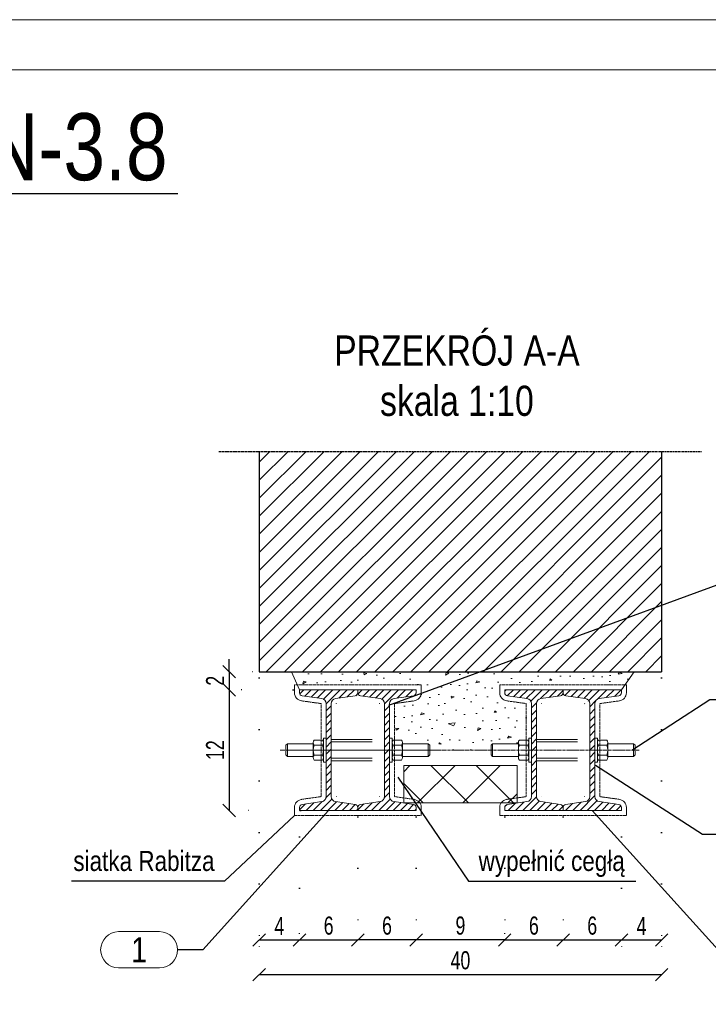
# Model space of a CAD drawing. Header units: millimetres. Extents: x 11149 to 111407, y -107619 to -23630.
# Tile 87 of 245: x 22807 to 22978, y -36605 to -36360. Entities that reach past the tile are written whole.
import ezdxf
from ezdxf.enums import TextEntityAlignment as Align

# ---------------------------------------------------------------- set-up
doc = ezdxf.new("R2010")
doc.units = ezdxf.units.MM
doc.header["$LTSCALE"] = 2
for name, pattern in [('CENTER2', [28.575, 19.05, -3.175, 3.175, -3.175]), ('DOT', [6.35, 0, -6.35]), ('HIDDEN', [9.525, 6.35, -3.175])]:
    doc.linetypes.add(name, pattern=pattern)
doc.layers.get('0').update_dxf_attribs({"plot": 0})
doc.layers.get('Defpoints').update_dxf_attribs({"color": 1})
for name, color, linetype, lineweight in [('e-cad_252', 252, 'HIDDEN', 9), ('e-cad_cienkie', 1, 'Continuous', 9), ('e-cad_kontur', 2, 'Continuous', 25), ('e-cad_opisy', 7, 'Continuous', 9), ('e-cad_osie', 22, 'CENTER2', 9), ('e-cad_stal_kontur', 222, 'Continuous', 20), ('e-cad_stal_ukryte', 222, 'HIDDEN', 9), ('e-cad_stal_wypelnienia', 224, 'Continuous', 9), ('e-cad_wymiary', 4, 'Continuous', 9)]:
    doc.layers.add(name, color=color, linetype=linetype, lineweight=lineweight)
doc.layers.add('e-cad_ukryte', color=30, linetype='HIDDEN')
doc.styles.add('e-cad_1', font='arial.ttf', dxfattribs={"width": 0.7})
doc.styles.add('e-cad_2', font='arial.ttf', dxfattribs={"width": 0.8})
doc.dimstyles.new('e-cad_1_10_[cm]', dxfattribs={"dimtxt": 1.8, "dimasz": 1.25, "dimexe": 1.25, "dimexo": 0.625, "dimgap": 0.5, "dimtad": 1, "dimdec": 0, "dimrnd": 1, "dimzin": 1, "dimtxsty": 'e-cad_1', "dimblk": 'OBLIQUE', "dimcen": 2.5, "dimclrd": 256, "dimclre": 252, "dimclrt": 7, "dimadec": 0, "dimazin": 0, "dimtfac": 1, "dimtix": 1, "dimtmove": 2, "dimatfit": 3, "dimldrblk": 'NONE', "dimfxl": 60, "dimfxlon": 1, "dimarcsym": 0})
doc.dimstyles.new('e-cad_1_25_10[cm]', dxfattribs={"dimscale": 2.5, "dimtxt": 1.8, "dimasz": 1.25, "dimexe": 1.25, "dimexo": 0.625, "dimgap": 0.5, "dimtad": 1, "dimdec": 0, "dimlfac": 0.4, "dimrnd": 1, "dimzin": 1, "dimtxsty": 'e-cad_1', "dimblk": 'OBLIQUE', "dimcen": 2.5, "dimclrd": 30, "dimclre": 252, "dimclrt": 7, "dimadec": 0, "dimazin": 0, "dimtfac": 1, "dimtix": 1, "dimtmove": 2, "dimatfit": 3, "dimfxl": 60, "dimfxlon": 1, "dimarcsym": 0})
doc.dimstyles.new('e-cad_1_25_[cm]', dxfattribs={"dimscale": 2.5, "dimtxt": 1.8, "dimasz": 1.25, "dimexe": 1.25, "dimexo": 0.625, "dimgap": 0.5, "dimtad": 1, "dimdec": 0, "dimrnd": 1, "dimzin": 1, "dimtxsty": 'e-cad_1', "dimblk": 'OBLIQUE', "dimcen": 2.5, "dimclrd": 256, "dimclre": 252, "dimclrt": 7, "dimadec": 0, "dimazin": 0, "dimtfac": 1, "dimtix": 1, "dimtmove": 2, "dimatfit": 3, "dimldrblk": 'NONE', "dimfxl": 60, "dimfxlon": 1, "dimarcsym": 0})
doc.dimstyles.new('e-cad_1_50_[cm]', dxfattribs={"dimscale": 5, "dimtxt": 1.8, "dimasz": 1.25, "dimexe": 1.25, "dimexo": 0.625, "dimgap": 0.5, "dimtad": 1, "dimdec": 0, "dimrnd": 1, "dimzin": 1, "dimtxsty": 'e-cad_1', "dimblk": 'OBLIQUE', "dimcen": 2.5, "dimclrd": 256, "dimclre": 252, "dimclrt": 7, "dimadec": 0, "dimazin": 0, "dimtfac": 1, "dimtix": 1, "dimtmove": 2, "dimatfit": 3, "dimldrblk": 'NONE', "dimfxl": 60, "dimfxlon": 1, "dimarcsym": 0})

# ---------------------------------------------------------------- blocks, each defined once
blk = doc.blocks.new('A3_poziom')
for points in [[(0, 0), (420, 0), (420, 297), (0, 297)], [(30, 5), (415, 5), (415, 292), (30, 292)]]:
    blk.add_lwpolyline(points, close=True)
blk = doc.blocks.new('_OBLIQUE')
at = {"color": 0, "linetype": 'ByBlock', "lineweight": -2}
blk.add_line((-0.5, -0.5), (0.5, 0.5), dxfattribs=at)
blk = doc.blocks.new('e-cad_StalOpisNiezliczalny_1')
at = {"layer": 'e-cad_cienkie', "ltscale": 0.4}
blk.add_lwpolyline([(5.866, 1.8), (1.784, 1.8, 0.991311), (1.784, -1.8), (5.866, -1.8, 0.991311)], format="xyb", close=True, dxfattribs=at)
at = {"layer": 'e-cad_opisy', "color": 9, "ltscale": 0.04, "style": 'e-cad_1', "width": 0.8}
blk.add_attdef('NR', text='', height=2.5, dxfattribs=at).set_placement((3.825, 0), align=Align.MIDDLE_CENTER)
blk = doc.blocks.new('*D3795')
at = {"layer": 'Defpoints', "color": 0}
for p in [(22866.81, -36522.18), (22859.35, -36526.68), (22876.81, -36526.68)]:
    blk.add_point(p, dxfattribs=at)
at = {"layer": 'e-cad_opisy', "color": 30, "lineweight": -2}
for p, q in [((22859.35, -36522.18), (22859.35, -36519.06)), ((22859.35, -36522.18), (22859.35, -36526.68)), ((22859.35, -36526.68), (22859.35, -36529.81))]:
    blk.add_line(p, q, dxfattribs=at)
at = {"layer": 'e-cad_opisy', "color": 252, "linetype": 'DOT', "lineweight": -2}
for p, q in [((22865.25, -36522.18), (22856.22, -36522.18)), ((22875.25, -36526.68), (22856.22, -36526.68))]:
    blk.add_line(p, q, dxfattribs=at)
at = {"layer": 'e-cad_opisy', "color": 30, "lineweight": -2, "xscale": 3.125, "yscale": 3.125, "zscale": 3.125}
for p, rotation in [((22859.35, -36522.18), 270), ((22859.35, -36526.68), 90)]:
    blk.add_blockref('_OBLIQUE', p, dxfattribs=dict(at, rotation=rotation))
at = {"layer": 'e-cad_opisy', "color": 7, "insert": (22855.84, -36524.43), "char_height": 4.5, "attachment_point": 5, "rotation": 90, "style": 'e-cad_1'}
blk.add_mtext('2', dxfattribs=at)
blk = doc.blocks.new('*D3796')
at = {"layer": 'Defpoints', "color": 0}
for p in [(22876.81, -36526.68), (22859.35, -36556.68), (22878.6, -36556.68)]:
    blk.add_point(p, dxfattribs=at)
at = {"layer": 'e-cad_opisy', "color": 252, "linetype": 'DOT', "lineweight": -2}
for p, q in [((22875.25, -36526.68), (22856.22, -36526.68)), ((22877.04, -36556.68), (22856.22, -36556.68))]:
    blk.add_line(p, q, dxfattribs=at)
at = {"layer": 'e-cad_opisy', "color": 30, "lineweight": -2}
blk.add_line((22859.35, -36526.68), (22859.35, -36556.68), dxfattribs=at)
at = {"layer": 'e-cad_opisy', "color": 30, "lineweight": -2, "xscale": 3.125, "yscale": 3.125, "zscale": 3.125}
for p, rotation in [((22859.35, -36526.68), 90), ((22859.35, -36556.68), 270)]:
    blk.add_blockref('_OBLIQUE', p, dxfattribs=dict(at, rotation=rotation))
at = {"layer": 'e-cad_opisy', "color": 7, "insert": (22855.84, -36541.68), "char_height": 4.5, "attachment_point": 5, "rotation": 90, "style": 'e-cad_1'}
blk.add_mtext('12', dxfattribs=at)
blk = doc.blocks.new('*D3797')
at = {"layer": 'Defpoints', "color": 0}
for p in [(22866.81, -36522.18), (22876.81, -36561.68), (22876.81, -36588.9)]:
    blk.add_point(p, dxfattribs=at)
at = {"layer": 'e-cad_opisy', "color": 252, "linetype": 'DOT', "lineweight": -2}
for p, q in [((22866.81, -36523.74), (22866.81, -36592.02)), ((22876.81, -36563.24), (22876.81, -36592.02))]:
    blk.add_line(p, q, dxfattribs=at)
at = {"layer": 'e-cad_opisy', "color": 30, "lineweight": -2}
blk.add_line((22866.81, -36588.9), (22876.81, -36588.9), dxfattribs=at)
at = {"layer": 'e-cad_opisy', "color": 30, "lineweight": -2, "xscale": 3.125, "yscale": 3.125, "zscale": 3.125, "rotation": 180}
blk.add_blockref('_OBLIQUE', (22866.81, -36588.9), dxfattribs=at)
at = {"layer": 'e-cad_opisy', "color": 30, "lineweight": -2, "xscale": 3.125, "yscale": 3.125, "zscale": 3.125}
blk.add_blockref('_OBLIQUE', (22876.81, -36588.9), dxfattribs=at)
at = {"layer": 'e-cad_opisy', "color": 7, "insert": (22871.81, -36585.4), "char_height": 4.5, "attachment_point": 5, "style": 'e-cad_1'}
blk.add_mtext('4', dxfattribs=at)
blk = doc.blocks.new('*D3798')
at = {"layer": 'Defpoints', "color": 0}
for p in [(22966.81, -36522.18), (22956.81, -36561.68), (22966.81, -36588.9)]:
    blk.add_point(p, dxfattribs=at)
at = {"layer": 'e-cad_opisy', "color": 252, "linetype": 'DOT', "lineweight": -2}
for p, q in [((22966.81, -36523.74), (22966.81, -36592.02)), ((22956.81, -36563.24), (22956.81, -36592.02))]:
    blk.add_line(p, q, dxfattribs=at)
at = {"layer": 'e-cad_opisy', "color": 30, "lineweight": -2}
blk.add_line((22956.81, -36588.9), (22966.81, -36588.9), dxfattribs=at)
at = {"layer": 'e-cad_opisy', "color": 30, "lineweight": -2, "xscale": 3.125, "yscale": 3.125, "zscale": 3.125, "rotation": 180}
blk.add_blockref('_OBLIQUE', (22956.81, -36588.9), dxfattribs=at)
at = {"layer": 'e-cad_opisy', "color": 30, "lineweight": -2, "xscale": 3.125, "yscale": 3.125, "zscale": 3.125}
blk.add_blockref('_OBLIQUE', (22966.81, -36588.9), dxfattribs=at)
at = {"layer": 'e-cad_opisy', "color": 7, "insert": (22961.81, -36585.4), "char_height": 4.5, "attachment_point": 5, "style": 'e-cad_1'}
blk.add_mtext('4', dxfattribs=at)
blk = doc.blocks.new('*D3799')
at = {"layer": 'Defpoints', "color": 0}
for p in [(22866.81, -36588.9), (22966.81, -36588.9), (22966.81, -36597.52)]:
    blk.add_point(p, dxfattribs=at)
at = {"layer": 'e-cad_opisy', "color": 252, "linetype": 'DOT', "lineweight": -2}
for p, q in [((22866.81, -36590.46), (22866.81, -36600.64)), ((22966.81, -36590.46), (22966.81, -36600.64))]:
    blk.add_line(p, q, dxfattribs=at)
at = {"layer": 'e-cad_opisy', "color": 30, "lineweight": -2}
blk.add_line((22866.81, -36597.52), (22966.81, -36597.52), dxfattribs=at)
at = {"layer": 'e-cad_opisy', "color": 30, "lineweight": -2, "xscale": 3.125, "yscale": 3.125, "zscale": 3.125, "rotation": 180}
blk.add_blockref('_OBLIQUE', (22866.81, -36597.52), dxfattribs=at)
at = {"layer": 'e-cad_opisy', "color": 30, "lineweight": -2, "xscale": 3.125, "yscale": 3.125, "zscale": 3.125}
blk.add_blockref('_OBLIQUE', (22966.81, -36597.52), dxfattribs=at)
at = {"layer": 'e-cad_opisy', "color": 7, "insert": (22916.81, -36593.97), "char_height": 4.5, "attachment_point": 5, "style": 'e-cad_1'}
blk.add_mtext('40', dxfattribs=at)
blk = doc.blocks.new('*D3800')
at = {"layer": 'Defpoints', "color": 0, "ltscale": 0.5}
for p in [(22891.31, -36556.68), (22876.81, -36588.9), (22891.31, -36588.9)]:
    blk.add_point(p, dxfattribs=at)
at = {"layer": 'e-cad_opisy', "color": 252, "linetype": 'DOT', "lineweight": -2}
for p, q in [((22891.31, -36558.24), (22891.31, -36592.02)), ((22876.81, -36587.33), (22876.81, -36585.77))]:
    blk.add_line(p, q, dxfattribs=at)
at = {"layer": 'e-cad_opisy', "color": 30, "lineweight": -2}
blk.add_line((22876.81, -36588.9), (22891.31, -36588.9), dxfattribs=at)
at = {"layer": 'e-cad_opisy', "color": 30, "lineweight": -2, "ltscale": 0.5, "xscale": 3.125, "yscale": 3.125, "zscale": 3.125, "rotation": 180}
blk.add_blockref('_OBLIQUE', (22876.81, -36588.9), dxfattribs=at)
at = {"layer": 'e-cad_opisy', "color": 30, "lineweight": -2, "ltscale": 0.5, "xscale": 3.125, "yscale": 3.125, "zscale": 3.125}
blk.add_blockref('_OBLIQUE', (22891.31, -36588.9), dxfattribs=at)
at = {"layer": 'e-cad_opisy', "color": 7, "ltscale": 0.5, "insert": (22884.06, -36585.35), "char_height": 4.5, "attachment_point": 5, "style": 'e-cad_1'}
blk.add_mtext('6', dxfattribs=at)
blk = doc.blocks.new('*D3801')
at = {"layer": 'Defpoints', "color": 0, "ltscale": 0.5}
for p in [(22927.81, -36556.68), (22942.31, -36556.68), (22942.31, -36588.9)]:
    blk.add_point(p, dxfattribs=at)
at = {"layer": 'e-cad_opisy', "color": 252, "linetype": 'DOT', "lineweight": -2}
for p, q in [((22927.81, -36558.24), (22927.81, -36592.02)), ((22942.31, -36558.24), (22942.31, -36592.02))]:
    blk.add_line(p, q, dxfattribs=at)
at = {"layer": 'e-cad_opisy', "color": 30, "lineweight": -2}
blk.add_line((22927.81, -36588.9), (22942.31, -36588.9), dxfattribs=at)
at = {"layer": 'e-cad_opisy', "color": 30, "lineweight": -2, "ltscale": 0.5, "xscale": 3.125, "yscale": 3.125, "zscale": 3.125, "rotation": 180}
blk.add_blockref('_OBLIQUE', (22927.81, -36588.9), dxfattribs=at)
at = {"layer": 'e-cad_opisy', "color": 30, "lineweight": -2, "ltscale": 0.5, "xscale": 3.125, "yscale": 3.125, "zscale": 3.125}
blk.add_blockref('_OBLIQUE', (22942.31, -36588.9), dxfattribs=at)
at = {"layer": 'e-cad_opisy', "color": 7, "ltscale": 0.5, "insert": (22935.06, -36585.35), "char_height": 4.5, "attachment_point": 5, "style": 'e-cad_1'}
blk.add_mtext('6', dxfattribs=at)
blk = doc.blocks.new('*D3802')
at = {"layer": 'Defpoints', "color": 0, "ltscale": 0.5}
for p in [(22942.31, -36556.68), (22956.81, -36588.9), (22956.81, -36588.9)]:
    blk.add_point(p, dxfattribs=at)
at = {"layer": 'e-cad_opisy', "color": 252, "linetype": 'DOT', "lineweight": -2}
for p, q in [((22942.31, -36558.24), (22942.31, -36592.02)), ((22956.81, -36590.46), (22956.81, -36592.02))]:
    blk.add_line(p, q, dxfattribs=at)
at = {"layer": 'e-cad_opisy', "color": 30, "lineweight": -2}
blk.add_line((22942.31, -36588.9), (22956.81, -36588.9), dxfattribs=at)
at = {"layer": 'e-cad_opisy', "color": 30, "lineweight": -2, "ltscale": 0.5, "xscale": 3.125, "yscale": 3.125, "zscale": 3.125, "rotation": 180}
blk.add_blockref('_OBLIQUE', (22942.31, -36588.9), dxfattribs=at)
at = {"layer": 'e-cad_opisy', "color": 30, "lineweight": -2, "ltscale": 0.5, "xscale": 3.125, "yscale": 3.125, "zscale": 3.125}
blk.add_blockref('_OBLIQUE', (22956.81, -36588.9), dxfattribs=at)
at = {"layer": 'e-cad_opisy', "color": 7, "ltscale": 0.5, "insert": (22949.56, -36585.35), "char_height": 4.5, "attachment_point": 5, "style": 'e-cad_1'}
blk.add_mtext('6', dxfattribs=at)
blk = doc.blocks.new('*D3803')
at = {"layer": 'Defpoints', "color": 0, "ltscale": 0.5}
for p in [(22905.81, -36556.68), (22905.81, -36588.9), (22927.81, -36588.9)]:
    blk.add_point(p, dxfattribs=at)
at = {"layer": 'e-cad_opisy', "color": 252, "linetype": 'DOT', "lineweight": -2}
for p, q in [((22905.81, -36558.24), (22905.81, -36592.02)), ((22927.81, -36587.33), (22927.81, -36585.77))]:
    blk.add_line(p, q, dxfattribs=at)
at = {"layer": 'e-cad_opisy', "color": 30, "lineweight": -2}
blk.add_line((22927.81, -36588.9), (22905.81, -36588.9), dxfattribs=at)
at = {"layer": 'e-cad_opisy', "color": 30, "lineweight": -2, "ltscale": 0.5, "xscale": 3.125, "yscale": 3.125, "zscale": 3.125, "rotation": 180}
blk.add_blockref('_OBLIQUE', (22905.81, -36588.9), dxfattribs=at)
at = {"layer": 'e-cad_opisy', "color": 30, "lineweight": -2, "ltscale": 0.5, "xscale": 3.125, "yscale": 3.125, "zscale": 3.125}
blk.add_blockref('_OBLIQUE', (22927.81, -36588.9), dxfattribs=at)
at = {"layer": 'e-cad_opisy', "color": 7, "ltscale": 0.5, "insert": (22916.81, -36585.35), "char_height": 4.5, "attachment_point": 5, "style": 'e-cad_1'}
blk.add_mtext('9', dxfattribs=at)
blk = doc.blocks.new('*D3804')
at = {"layer": 'Defpoints', "color": 0, "ltscale": 0.5}
for p in [(22891.31, -36556.68), (22905.81, -36556.68), (22891.31, -36588.9)]:
    blk.add_point(p, dxfattribs=at)
at = {"layer": 'e-cad_opisy', "color": 252, "linetype": 'DOT', "lineweight": -2}
for p, q in [((22891.31, -36558.24), (22891.31, -36592.02)), ((22905.81, -36558.24), (22905.81, -36592.02))]:
    blk.add_line(p, q, dxfattribs=at)
at = {"layer": 'e-cad_opisy', "color": 30, "lineweight": -2}
blk.add_line((22905.81, -36588.9), (22891.31, -36588.9), dxfattribs=at)
at = {"layer": 'e-cad_opisy', "color": 30, "lineweight": -2, "ltscale": 0.5, "xscale": 3.125, "yscale": 3.125, "zscale": 3.125, "rotation": 180}
blk.add_blockref('_OBLIQUE', (22891.31, -36588.9), dxfattribs=at)
at = {"layer": 'e-cad_opisy', "color": 30, "lineweight": -2, "ltscale": 0.5, "xscale": 3.125, "yscale": 3.125, "zscale": 3.125}
blk.add_blockref('_OBLIQUE', (22905.81, -36588.9), dxfattribs=at)
at = {"layer": 'e-cad_opisy', "color": 7, "ltscale": 0.5, "insert": (22898.56, -36585.35), "char_height": 4.5, "attachment_point": 5, "style": 'e-cad_1'}
blk.add_mtext('6', dxfattribs=at)
blk = doc.blocks.new('e-cad_ZelbetPozycja')
at = {"layer": 'e-cad_opisy', "ltscale": 0.04, "style": 'e-cad_1', "width": 0.8}
for tag, p, height in [('OPIS_1', (0, 1.333), 6.667), ('OPIS_2', (0, -5.333), 4), ('OPIS_4', (16, -5.333), 4), ('OPIS_3', (0, -9.333), 2.667)]:
    blk.add_attdef(tag, p, '', height=height, dxfattribs=at)
at = {"layer": 'e-cad_opisy', "ltscale": 0.04, "style": 'e-cad_1', "width": 0.8, "flags": 1}
for tag, p in [('POZYCJA', (0, -20)), ('ILOSC', (0, -26.667)), ('DODATEK', (0, -33.333))]:
    blk.add_attdef(tag, p, '', height=4, dxfattribs=at)
blk = doc.blocks.new('_None')

msp = doc.modelspace()

# ---------------------------------------------------------------- hatches: boundary and pattern name
at = {"layer": 'e-cad_252', "ltscale": 10}
h = msp.add_hatch(dxfattribs=at)
h.set_pattern_fill('ANSI31', color=256)
h.set_pattern_definition([(45, (20590.1185, -40884.0503), (-2.245064, 2.245064), [])])
h.paths.add_polyline_path([(22866.81, -36467.39), (22866.81, -36522.18), (22966.81, -36522.18), (22966.81, -36467.39)])
at = {"layer": 'e-cad_252', "ltscale": 0.8}
h = msp.add_hatch(dxfattribs=at)
h.set_pattern_fill('CONC', color=256, scale=0.625, angle=30)
h.set_pattern_definition([(30, (13390.124, -41169.872), (-7.9375, 13.748153), [0, -15.875]), (30, (13393.04, -41174.604), (-7.9375, 13.748153), [0, -15.875]), (30, (13389.166, -41166.942), (-7.9375, 13.748153), [0, -15.875]), (8.1986, (13384.4777, -41175.3314), (49.1819629, 10.0643501), [1.709785, -83.77971]), (246.8699, (13386.17, -41175.0876), (25.3694577, 51.3088076), [0.79375, -78.58125]), (160.6013, (13385.8582, -41175.8175), (116.36576442, -42.80140287), [1.463596, -144.896665]), (236.5651, (13382.274, -41180.087), (-5.8106313, -21.6856646), [0.35498, -35.142599]), (356.3099, (13382.078, -41180.383), (35.433811, 2.1268249), [0.57239, -56.66575]), (138.4349, (13382.6494, -41180.42), (-29.6231348, 19.5588252), [0.502015, -49.699148]), (255, (13391.866, -41176.382), (7.937502, -13.748158), [0.673513, -21.777119]), (30, (13391.692, -41177.032), (5.810653, 21.685653), [0.9525, -14.9225]), (165, (13392.517, -41176.556), (-13.748158, -7.937502), [0.673513, -21.777119]), (281.5651, (13385.1366, -41168.535), (-2.126872, 35.4337999), [0.502015, -49.699148]), (30, (13385.237, -41169.027), (5.810653, 21.685653), [0.79375, -15.08125]), (173.1301, (13385.9246, -41168.63), (-57.1194597, 3.6838089), [0.79375, -78.58125]), (243.6901, (13377.7707, -41172.6046), (19.5587899, 29.6231681), [0.57239, -56.66575]), (11.5651, (13377.517, -41173.1177), (-35.4337999, -2.126872), [1.00403, -49.197133]), (156.8699, (13378.5006, -41172.9164), (51.3088076, -25.3694577), [0.79375, -78.58125]), (30, (13382.075, -41170.853), (-7.9375, 13.748153), [0, -15.875]), (30, (13380.427, -41176.57), (-7.9375, 13.748153), [0, -15.875]), (30, (13387.213, -41179.435), (-7.9375, 13.748153), [0, -15.875]), (30, (13388.465, -41173.03), (-7.9375, 13.748153), [0, -15.875]), (30, (13383.128, -41172.994), (-7.9375, 13.748153), [0, -15.875]), (30, (13379.866, -41174.328), (-7.9375, 13.748153), [0, -15.875]), (30, (13381.579, -41174.439), (-7.9375, 13.748153), [0, -15.875]), (30, (13382.934, -41178.056), (-7.9375, 13.748153), [0, -15.875]), (30, (13379.317, -41179.41), (-7.9375, 13.748153), [0, -15.875]), (30, (13377.629, -41176.17), (-7.9375, 13.748153), [0, -15.875]), (30, (13375.47, -41173.383), (-7.9375, 13.748153), [0, -15.875]), (30, (13379.415, -41170.372), (-7.9375, 13.748153), [0, -15.875]), (30, (13382.122, -41168.076), (-7.9375, 13.748153), [0, -15.875]), (30, (13387.251, -41165.848), (-7.9375, 13.748153), [0, -15.875]), (30, (13386.412, -41172.015), (-7.9375, 13.748153), [0, -15.875]), (30, (13383.609, -41170.334), (-7.9375, 13.748153), [0, -15.875]), (30, (13388.519, -41176.298), (-7.9375, 13.748153), [0, -15.875]), (30, (13384.791, -41179.367), (-7.9375, 13.748153), [0, -15.875]), (30, (13390.662, -41180.01), (-7.9375, 13.748153), [0, -15.875]), (30, (13385.649, -41181.804), (-7.9375, 13.748153), [0, -15.875]), (30, (13381.487, -41184.757), (-7.9375, 13.748153), [0, -15.875]), (30, (13383.534, -41184.492), (-7.9375, 13.748153), [0, -15.875]), (30, (13382.56, -41182.488), (-7.9375, 13.748153), [0, -15.875]), (30, (13393.041, -41179.37), (-7.9375, 13.748153), [0, -15.875]), (30, (13391.437, -41172.78), (-7.9375, 13.748153), [0, -15.875]), (30, (13388.368, -41169.052), (-7.9375, 13.748153), [0, -15.875]), (30, (13387.759, -41182.602), (-7.9375, 13.748153), [0, -15.875])])
h.paths.add_polyline_path([(22874.8, -36522.18), (22959.96, -36522.18), (22957.69, -36525.43), (22926.56, -36525.43), (22926.56, -36527.43, 0.370858), (22928.3, -36529.43), (22933.15, -36530.11, -0.374036), (22933.18, -36530.15), (22933.18, -36539.2), (22931.46, -36539.2, 0.201097), (22931.2, -36539.82), (22931.2, -36540.09), (22924.8, -36540.09), (22924.43, -36540.46), (22924.43, -36541.68), (22909.2, -36541.68), (22909.2, -36540.46), (22908.83, -36540.09), (22902.43, -36540.09), (22902.43, -36539.82, 0.201097), (22902.17, -36539.2), (22900.45, -36539.2), (22900.45, -36530.15, -0.374036), (22900.48, -36530.11), (22905.32, -36529.43, 0.370858), (22907.06, -36527.43), (22907.06, -36525.43), (22876.25, -36525.43)])
at = {"layer": 'e-cad_252', "ltscale": 10}
h = msp.add_hatch(dxfattribs=at)
h.set_pattern_fill('ANSI37', color=256, scale=2.5)
h.set_pattern_definition([(45, (5445.869, -36346.476), (-5.61266, 5.61266), []), (135, (5445.869, -36346.476), (-5.61266, -5.61266), [])])
h.paths.add_polyline_path([(22902.72, -36554.83), (22930.91, -36554.83), (22930.91, -36545.52), (22902.72, -36545.52)])
at = {"layer": 'e-cad_stal_wypelnienia', "ltscale": 0.4}
h = msp.add_hatch(dxfattribs=at)
h.set_pattern_fill('ANSI31', color=256, scale=0.4, style=0)
h.set_pattern_definition([(45, (-1613.4664, -53487.2154), (-0.89802561, 0.89802561), [])])
edge = h.paths.add_edge_path()
edge.add_line((22876.81, -36556.68), (22876.81, -36555.94))
edge.add_ellipse((22877.6, -36555.95), major_axis=(-0.783, 0), ratio=1, start_angle=278.4848, end_angle=359.4848, ccw=False)
edge.add_line((22877.48, -36555.17), (22882.33, -36554.49))
edge.add_ellipse((22882.14, -36553.22), major_axis=(1.29, 0), ratio=1, start_angle=278.4848, end_angle=359.4848)
edge.add_line((22883.43, -36553.23), (22883.43, -36530.13))
edge.add_ellipse((22882.14, -36530.15), major_axis=(1.29, 0), ratio=1, start_angle=0.5152, end_angle=81.5152)
edge.add_line((22882.33, -36528.87), (22877.48, -36528.19))
edge.add_ellipse((22877.6, -36527.42), major_axis=(-0.783, 0), ratio=1, start_angle=360.5152, end_angle=441.5152, ccw=False)
edge.add_line((22876.81, -36527.43), (22876.81, -36526.68))
edge.add_line((22876.81, -36526.68), (22891.31, -36526.68))
edge.add_line((22891.31, -36526.68), (22891.31, -36527.43))
edge.add_ellipse((22890.53, -36527.42), major_axis=(-0.783, 0), ratio=1, start_angle=458.4848, end_angle=539.4848, ccw=False)
edge.add_line((22890.65, -36528.19), (22885.8, -36528.87))
edge.add_ellipse((22885.99, -36530.15), major_axis=(1.29, 0), ratio=1, start_angle=98.4848, end_angle=179.4848)
edge.add_line((22884.7, -36530.13), (22884.7, -36553.23))
edge.add_ellipse((22885.99, -36553.22), major_axis=(1.29, 0), ratio=1, start_angle=180.5152, end_angle=261.5152)
edge.add_line((22885.8, -36554.49), (22890.65, -36555.17))
edge.add_ellipse((22890.53, -36555.95), major_axis=(-0.783, 0), ratio=1, start_angle=180.5152, end_angle=261.5152, ccw=False)
edge.add_line((22891.31, -36555.94), (22891.31, -36556.68))
edge.add_line((22891.31, -36556.68), (22876.81, -36556.68))
h = msp.add_hatch(dxfattribs=at)
h.set_pattern_fill('ANSI31', color=256, scale=0.4, style=0)
h.set_pattern_definition([(45, (-1598.9664, -53487.2154), (-0.89802561, 0.89802561), [])])
edge = h.paths.add_edge_path()
edge.add_line((22891.31, -36556.68), (22891.31, -36555.94))
edge.add_ellipse((22892.1, -36555.95), major_axis=(-0.783, 0), ratio=1, start_angle=278.4848, end_angle=359.4848, ccw=False)
edge.add_line((22891.98, -36555.17), (22896.83, -36554.49))
edge.add_ellipse((22896.64, -36553.22), major_axis=(1.29, 0), ratio=1, start_angle=278.4848, end_angle=359.4848)
edge.add_line((22897.93, -36553.23), (22897.93, -36530.13))
edge.add_ellipse((22896.64, -36530.15), major_axis=(1.29, 0), ratio=1, start_angle=0.5152, end_angle=81.5152)
edge.add_line((22896.83, -36528.87), (22891.98, -36528.19))
edge.add_ellipse((22892.1, -36527.42), major_axis=(-0.783, 0), ratio=1, start_angle=360.5152, end_angle=441.5152, ccw=False)
edge.add_line((22891.31, -36527.43), (22891.31, -36526.68))
edge.add_line((22891.31, -36526.68), (22905.81, -36526.68))
edge.add_line((22905.81, -36526.68), (22905.81, -36527.43))
edge.add_ellipse((22905.03, -36527.42), major_axis=(-0.783, 0), ratio=1, start_angle=458.4848, end_angle=539.4848, ccw=False)
edge.add_line((22905.15, -36528.19), (22900.3, -36528.87))
edge.add_ellipse((22900.49, -36530.15), major_axis=(1.29, 0), ratio=1, start_angle=98.4848, end_angle=179.4848)
edge.add_line((22899.2, -36530.13), (22899.2, -36553.23))
edge.add_ellipse((22900.49, -36553.22), major_axis=(1.29, 0), ratio=1, start_angle=180.5152, end_angle=261.5152)
edge.add_line((22900.3, -36554.49), (22905.15, -36555.17))
edge.add_ellipse((22905.03, -36555.95), major_axis=(-0.783, 0), ratio=1, start_angle=180.5152, end_angle=261.5152, ccw=False)
edge.add_line((22905.81, -36555.94), (22905.81, -36556.68))
edge.add_line((22905.81, -36556.68), (22891.31, -36556.68))
h = msp.add_hatch(dxfattribs=at)
h.set_pattern_fill('ANSI31', color=256, scale=0.4, angle=180, style=0)
h.set_pattern_definition([(45, (-1631.4664, -53487.2154), (-0.89802561, 0.89802561), [])])
edge = h.paths.add_edge_path()
edge.add_line((22942.31, -36556.68), (22942.31, -36555.94))
edge.add_ellipse((22941.53, -36555.95), major_axis=(0.783, 0), ratio=1, start_angle=0.5152, end_angle=81.5152)
edge.add_line((22941.65, -36555.17), (22936.8, -36554.49))
edge.add_ellipse((22936.99, -36553.22), major_axis=(-1.29, 0), ratio=1, start_angle=360.5152, end_angle=441.5152, ccw=False)
edge.add_line((22935.7, -36553.23), (22935.7, -36530.13))
edge.add_ellipse((22936.99, -36530.15), major_axis=(-1.29, 0), ratio=1, start_angle=278.4848, end_angle=359.4848, ccw=False)
edge.add_line((22936.8, -36528.87), (22941.65, -36528.19))
edge.add_ellipse((22941.53, -36527.42), major_axis=(0.783, 0), ratio=1, start_angle=278.4848, end_angle=359.4848)
edge.add_line((22942.31, -36527.43), (22942.31, -36526.68))
edge.add_line((22942.31, -36526.68), (22927.81, -36526.68))
edge.add_line((22927.81, -36526.68), (22927.81, -36527.43))
edge.add_ellipse((22928.6, -36527.42), major_axis=(0.783, 0), ratio=1, start_angle=180.5152, end_angle=261.5152)
edge.add_line((22928.48, -36528.19), (22933.33, -36528.87))
edge.add_ellipse((22933.14, -36530.15), major_axis=(-1.29, 0), ratio=1, start_angle=180.5152, end_angle=261.5152, ccw=False)
edge.add_line((22934.43, -36530.13), (22934.43, -36553.23))
edge.add_ellipse((22933.14, -36553.22), major_axis=(-1.29, 0), ratio=1, start_angle=458.4848, end_angle=539.4848, ccw=False)
edge.add_line((22933.33, -36554.49), (22928.48, -36555.17))
edge.add_ellipse((22928.6, -36555.95), major_axis=(0.783, 0), ratio=1, start_angle=98.4848, end_angle=179.4848)
edge.add_line((22927.81, -36555.94), (22927.81, -36556.68))
edge.add_line((22927.81, -36556.68), (22942.31, -36556.68))
h = msp.add_hatch(dxfattribs=at)
h.set_pattern_fill('ANSI31', color=256, scale=0.4, angle=180, style=0)
h.set_pattern_definition([(45, (-1645.9664, -53487.2154), (-0.89802561, 0.89802561), [])])
edge = h.paths.add_edge_path()
edge.add_line((22956.81, -36556.68), (22956.81, -36555.94))
edge.add_ellipse((22956.03, -36555.95), major_axis=(0.783, 0), ratio=1, start_angle=0.5152, end_angle=81.5152)
edge.add_line((22956.15, -36555.17), (22951.3, -36554.49))
edge.add_ellipse((22951.49, -36553.22), major_axis=(-1.29, 0), ratio=1, start_angle=360.5152, end_angle=441.5152, ccw=False)
edge.add_line((22950.2, -36553.23), (22950.2, -36530.13))
edge.add_ellipse((22951.49, -36530.15), major_axis=(-1.29, 0), ratio=1, start_angle=278.4848, end_angle=359.4848, ccw=False)
edge.add_line((22951.3, -36528.87), (22956.15, -36528.19))
edge.add_ellipse((22956.03, -36527.42), major_axis=(0.783, 0), ratio=1, start_angle=278.4848, end_angle=359.4848)
edge.add_line((22956.81, -36527.43), (22956.81, -36526.68))
edge.add_line((22956.81, -36526.68), (22942.31, -36526.68))
edge.add_line((22942.31, -36526.68), (22942.31, -36527.43))
edge.add_ellipse((22943.1, -36527.42), major_axis=(0.783, 0), ratio=1, start_angle=180.5152, end_angle=261.5152)
edge.add_line((22942.98, -36528.19), (22947.83, -36528.87))
edge.add_ellipse((22947.64, -36530.15), major_axis=(-1.29, 0), ratio=1, start_angle=180.5152, end_angle=261.5152, ccw=False)
edge.add_line((22948.93, -36530.13), (22948.93, -36553.23))
edge.add_ellipse((22947.64, -36553.22), major_axis=(-1.29, 0), ratio=1, start_angle=458.4848, end_angle=539.4848, ccw=False)
edge.add_line((22947.83, -36554.49), (22942.98, -36555.17))
edge.add_ellipse((22943.1, -36555.95), major_axis=(0.783, 0), ratio=1, start_angle=98.4848, end_angle=179.4848)
edge.add_line((22942.31, -36555.94), (22942.31, -36556.68))
edge.add_line((22942.31, -36556.68), (22956.81, -36556.68))

# ---------------------------------------------------------------- linework, layer by layer
at = {"layer": 'e-cad_kontur', "ltscale": 0.8}
for p, q in [((22866.81, -36467.39), (22866.81, -36522.18)), ((22966.81, -36467.39), (22966.81, -36522.18)), ((22866.81, -36522.18), (22966.81, -36522.18))]:
    msp.add_line(p, q, dxfattribs=at)
at = {"layer": 'e-cad_opisy'}
for p, q in [((22866.81, -36522.18), (22866.81, -36467.39)), ((22966.81, -36522.18), (22966.81, -36467.39))]:
    msp.add_line(p, q, dxfattribs=at)
at = {"layer": 'e-cad_opisy', "color": 0, "linetype": 'HIDDEN', "ltscale": 4}
for p, q in [((22873.43, -36540.46), (22873.43, -36542.89)), ((22873.8, -36540.09), (22873.8, -36543.26)), ((22908.83, -36540.09), (22908.83, -36543.26)), ((22909.2, -36540.46), (22909.2, -36542.89)), ((22924.43, -36540.46), (22924.43, -36542.89)), ((22924.8, -36540.09), (22924.8, -36543.26)), ((22959.83, -36540.09), (22959.83, -36543.26)), ((22960.2, -36540.46), (22960.2, -36542.89))]:
    msp.add_line(p, q, dxfattribs=at)
at = {"layer": 'e-cad_opisy', "ltscale": 0.5}
msp.add_line((22873.43, -36541.68), (22909.2, -36541.68), dxfattribs=at)
at = {"layer": 'e-cad_opisy'}
for points in [[(22880.46, -36540.44, -0.419144), (22880.46, -36539.2)], [(22882.54, -36540.44, 0.419144), (22882.54, -36539.2)], [(22900.09, -36540.44, -0.419144), (22900.09, -36539.2)], [(22902.17, -36540.44, 0.419144), (22902.17, -36539.2)], [(22931.46, -36540.44, -0.419144), (22931.46, -36539.2)], [(22933.54, -36540.44, 0.419144), (22933.54, -36539.2)], [(22951.09, -36540.44, -0.419144), (22951.09, -36539.2)], [(22953.17, -36540.44, 0.419144), (22953.17, -36539.2)], [(22880.46, -36542.92, -0.209572), (22880.46, -36540.44)], [(22882.54, -36542.92, 0.209572), (22882.54, -36540.44)], [(22900.09, -36542.92, -0.209572), (22900.09, -36540.44)], [(22902.17, -36542.92, 0.209572), (22902.17, -36540.44)], [(22931.46, -36542.92, -0.209572), (22931.46, -36540.44)], [(22933.54, -36542.92, 0.209572), (22933.54, -36540.44)], [(22951.09, -36542.92, -0.209572), (22951.09, -36540.44)], [(22953.17, -36542.92, 0.209572), (22953.17, -36540.44)], [(22880.46, -36544.16, -0.419144), (22880.46, -36542.92)], [(22882.54, -36544.16, 0.419144), (22882.54, -36542.92)], [(22900.09, -36544.16, -0.419144), (22900.09, -36542.92)], [(22902.17, -36544.16, 0.419144), (22902.17, -36542.92)], [(22931.46, -36544.16, -0.419144), (22931.46, -36542.92)], [(22933.54, -36544.16, 0.419144), (22933.54, -36542.92)], [(22951.09, -36544.16, -0.419144), (22951.09, -36542.92)], [(22953.17, -36544.16, 0.419144), (22953.17, -36542.92)]]:
    msp.add_lwpolyline(points, format="xyb", dxfattribs=at)
for points in [[(22880.2, -36543.54), (22880.2, -36539.82)], [(22880.46, -36539.2), (22882.54, -36539.2)], [(22883.43, -36544.68), (22883.43, -36538.68), (22882.8, -36538.68), (22882.8, -36544.68), (22883.43, -36544.68)], [(22882.8, -36543.54), (22882.8, -36539.82)], [(22899.2, -36544.68), (22899.2, -36538.68), (22899.83, -36538.68), (22899.83, -36544.68), (22899.2, -36544.68)], [(22899.83, -36543.54), (22899.83, -36539.82)], [(22902.17, -36539.2), (22900.09, -36539.2)], [(22902.43, -36543.54), (22902.43, -36539.82)], [(22931.2, -36543.54), (22931.2, -36539.82)], [(22931.46, -36539.2), (22933.54, -36539.2)], [(22934.43, -36544.68), (22934.43, -36538.68), (22933.8, -36538.68), (22933.8, -36544.68), (22934.43, -36544.68)], [(22933.8, -36543.54), (22933.8, -36539.82)], [(22950.2, -36544.68), (22950.2, -36538.68), (22950.83, -36538.68), (22950.83, -36544.68), (22950.2, -36544.68)], [(22950.83, -36543.54), (22950.83, -36539.82)], [(22953.17, -36539.2), (22951.09, -36539.2)], [(22953.43, -36543.54), (22953.43, -36539.82)], [(22880.2, -36540.44), (22882.8, -36540.44)], [(22902.43, -36540.44), (22899.83, -36540.44)], [(22931.2, -36540.44), (22933.8, -36540.44)], [(22953.43, -36540.44), (22950.83, -36540.44)], [(22880.2, -36542.92), (22882.8, -36542.92)], [(22880.46, -36544.16), (22882.54, -36544.16)], [(22902.43, -36542.92), (22899.83, -36542.92)], [(22902.17, -36544.16), (22900.09, -36544.16)], [(22931.2, -36542.92), (22933.8, -36542.92)], [(22931.46, -36544.16), (22933.54, -36544.16)], [(22953.43, -36542.92), (22950.83, -36542.92)], [(22953.17, -36544.16), (22951.09, -36544.16)]]:
    msp.add_lwpolyline(points, dxfattribs=at)
at = {"layer": 'e-cad_opisy', "color": 0, "linetype": 'HIDDEN', "ltscale": 4}
for points in [[(22873.43, -36540.46), (22873.8, -36540.09), (22880.2, -36540.09)], [(22909.2, -36540.46), (22908.83, -36540.09), (22902.43, -36540.09)], [(22924.43, -36540.46), (22924.8, -36540.09), (22931.2, -36540.09)], [(22960.2, -36540.46), (22959.83, -36540.09), (22953.43, -36540.09)], [(22873.43, -36542.89), (22873.8, -36543.26), (22880.2, -36543.26)], [(22909.2, -36542.89), (22908.83, -36543.26), (22902.43, -36543.26)], [(22924.43, -36542.89), (22924.8, -36543.26), (22931.2, -36543.26)], [(22960.2, -36542.89), (22959.83, -36543.26), (22953.43, -36543.26)]]:
    msp.add_lwpolyline(points, dxfattribs=at)
at = {"layer": 'e-cad_osie', "ltscale": 0.02}
msp.add_lwpolyline([(22961.21, -36541.68), (22871.99, -36541.68)], dxfattribs=at)
at = {"layer": 'e-cad_stal_kontur', "ltscale": 0.4}
for p, q in [((22875.56, -36527.43), (22875.56, -36525.43)), ((22907.06, -36525.43), (22907.06, -36527.43)), ((22926.56, -36525.43), (22926.56, -36527.43)), ((22958.06, -36527.43), (22958.06, -36525.43)), ((22875.56, -36557.93), (22875.56, -36555.93)), ((22907.06, -36555.93), (22907.06, -36557.93)), ((22926.56, -36555.93), (22926.56, -36557.93)), ((22958.06, -36557.93), (22958.06, -36555.93))]:
    msp.add_line(p, q, dxfattribs=at)
at = {"layer": 'e-cad_stal_kontur', "linetype": 'HIDDEN', "ltscale": 0.01}
for p, q in [((22875.56, -36525.43), (22907.06, -36525.43)), ((22958.06, -36525.43), (22926.56, -36525.43)), ((22882.14, -36530.11), (22877.3, -36529.43)), ((22905.32, -36529.43), (22900.48, -36530.11)), ((22928.3, -36529.43), (22933.15, -36530.11)), ((22951.49, -36530.11), (22956.32, -36529.43)), ((22882.18, -36553.22), (22882.18, -36530.14)), ((22900.45, -36530.15), (22900.45, -36553.22)), ((22933.18, -36530.15), (22933.18, -36553.22)), ((22951.45, -36553.22), (22951.45, -36530.14)), ((22877.3, -36553.93), (22882.15, -36553.26)), ((22900.49, -36553.26), (22905.32, -36553.93)), ((22933.14, -36553.26), (22928.3, -36553.93)), ((22956.32, -36553.93), (22951.48, -36553.26)), ((22907.06, -36557.93), (22875.56, -36557.93)), ((22926.56, -36557.93), (22958.06, -36557.93))]:
    msp.add_line(p, q, dxfattribs=at)
at = {"layer": 'e-cad_stal_kontur', "ltscale": 0.4}
for points in [[(22876.81, -36556.68), (22876.81, -36555.94, -0.368919), (22877.48, -36555.17), (22882.33, -36554.49, 0.368919), (22883.43, -36553.23), (22883.43, -36530.13, 0.368919), (22882.33, -36528.87), (22877.48, -36528.19, -0.368919), (22876.81, -36527.43), (22876.81, -36526.68), (22891.31, -36526.68), (22891.31, -36527.43, -0.368919), (22890.65, -36528.19), (22885.8, -36528.87, 0.368919), (22884.7, -36530.13), (22884.7, -36553.23, 0.368919), (22885.8, -36554.49), (22890.65, -36555.17, -0.368919), (22891.31, -36555.94), (22891.31, -36556.68), (22876.81, -36556.68)], [(22891.31, -36556.68), (22891.31, -36555.94, -0.368919), (22891.98, -36555.17), (22896.83, -36554.49, 0.368919), (22897.93, -36553.23), (22897.93, -36530.13, 0.368919), (22896.83, -36528.87), (22891.98, -36528.19, -0.368919), (22891.31, -36527.43), (22891.31, -36526.68), (22905.81, -36526.68), (22905.81, -36527.43, -0.368919), (22905.15, -36528.19), (22900.3, -36528.87, 0.368919), (22899.2, -36530.13), (22899.2, -36553.23, 0.368919), (22900.3, -36554.49), (22905.15, -36555.17, -0.368919), (22905.81, -36555.94), (22905.81, -36556.68), (22891.31, -36556.68)], [(22942.31, -36556.68), (22942.31, -36555.94, 0.368919), (22941.65, -36555.17), (22936.8, -36554.49, -0.368919), (22935.7, -36553.23), (22935.7, -36530.13, -0.368919), (22936.8, -36528.87), (22941.65, -36528.19, 0.368919), (22942.31, -36527.43), (22942.31, -36526.68), (22927.81, -36526.68), (22927.81, -36527.43, 0.368919), (22928.48, -36528.19), (22933.33, -36528.87, -0.368919), (22934.43, -36530.13), (22934.43, -36553.23, -0.368919), (22933.33, -36554.49), (22928.48, -36555.17, 0.368919), (22927.81, -36555.94), (22927.81, -36556.68), (22942.31, -36556.68)], [(22956.81, -36556.68), (22956.81, -36555.94, 0.368919), (22956.15, -36555.17), (22951.3, -36554.49, -0.368919), (22950.2, -36553.23), (22950.2, -36530.13, -0.368919), (22951.3, -36528.87), (22956.15, -36528.19, 0.368919), (22956.81, -36527.43), (22956.81, -36526.68), (22942.31, -36526.68), (22942.31, -36527.43, 0.368919), (22942.98, -36528.19), (22947.83, -36528.87, -0.368919), (22948.93, -36530.13), (22948.93, -36553.23, -0.368919), (22947.83, -36554.49), (22942.98, -36555.17, 0.368919), (22942.31, -36555.94), (22942.31, -36556.68), (22956.81, -36556.68)]]:
    msp.add_lwpolyline(points, format="xyb", dxfattribs=at)
at = {"layer": 'e-cad_stal_kontur', "color": 0}
for points in [[(22884.7, -36539.02), (22884.7, -36544.34)], [(22897.93, -36539.02), (22897.93, -36544.34)], [(22935.7, -36539.02), (22935.7, -36544.34)], [(22948.93, -36539.02), (22948.93, -36544.34)]]:
    msp.add_lwpolyline(points, dxfattribs=at)
at = {"layer": 'e-cad_stal_kontur', "ltscale": 0.4}
for centre, radius, start, end in [((22877.6, -36527.42), 2.03, 180.3197, 261.7106), ((22905.03, -36527.42), 2.03, 278.2894, 359.6803), ((22928.6, -36527.42), 2.03, 180.3197, 261.7106), ((22956.03, -36527.42), 2.03, 278.2894, 359.6803), ((22882.14, -36530.15), 0.0384, 2.9856, 85.016), ((22885.99, -36530.15), 0.0384, 100.9552, 182.9856), ((22896.64, -36530.15), 0.0384, 2.9856, 85.016), ((22936.99, -36530.15), 0.0384, 94.984, 177.0144), ((22947.64, -36530.15), 0.0384, 357.0144, 79.0448), ((22951.49, -36530.15), 0.0384, 94.984, 177.0144), ((22877.6, -36555.95), 2.03, 98.2894, 179.6803), ((22882.14, -36553.22), 0.0384, 280.9552, 2.9856), ((22885.99, -36553.22), 0.0384, 182.9856, 265.016), ((22896.64, -36553.22), 0.0384, 280.9552, 2.9856), ((22900.49, -36553.22), 0.0384, 182.9856, 265.016), ((22905.03, -36555.95), 2.03, 0.3197, 81.7106), ((22928.6, -36555.95), 2.03, 98.2894, 179.6803), ((22933.14, -36553.22), 0.0384, 274.984, 357.0144), ((22936.99, -36553.22), 0.0384, 177.0144, 259.0448), ((22947.64, -36553.22), 0.0384, 274.984, 357.0144), ((22951.49, -36553.22), 0.0384, 177.0144, 259.0448), ((22956.03, -36555.95), 2.03, 0.3197, 81.7106)]:
    msp.add_arc(centre, radius, start, end, dxfattribs=at)
at = {"layer": 'e-cad_stal_kontur', "linetype": 'HIDDEN', "ltscale": 0.01}
for centre, start, end in [((22900.49, -36530.15), 100.9552, 182.9856), ((22933.14, -36530.15), 357.0144, 79.0448)]:
    msp.add_arc(centre, 0.0384, start, end, dxfattribs=at)
at = {"layer": 'e-cad_stal_ukryte', "color": 0, "ltscale": 0.8}
for points in [[(22884.7, -36539.02), (22897.93, -36539.02)], [(22884.7, -36539.64), (22897.93, -36539.64)], [(22935.7, -36539.02), (22948.93, -36539.02)], [(22935.7, -36539.64), (22948.93, -36539.64)], [(22884.7, -36543.72), (22897.93, -36543.72)], [(22884.7, -36544.34), (22897.93, -36544.34)], [(22935.7, -36543.72), (22948.93, -36543.72)], [(22935.7, -36544.34), (22948.93, -36544.34)]]:
    msp.add_lwpolyline(points, dxfattribs=at)
at = {"layer": 'e-cad_ukryte', "ltscale": 0.02}
msp.add_line((22856.81, -36467.39), (22976.81, -36467.39), dxfattribs=at)
at = {"layer": 'e-cad_wymiary', "ltscale": 0.4}
for p, q in [((22876.81, -36526.68), (22874.8, -36522.18)), ((22956.81, -36526.68), (22959.96, -36522.18))]:
    msp.add_line(p, q, dxfattribs=at)
at = {"layer": 'e-cad_wymiary', "ltscale": 0.02}
msp.add_lwpolyline([(22902.72, -36554.83), (22930.91, -36554.83), (22930.91, -36545.52), (22902.72, -36545.52)], close=True, dxfattribs=at)

# ---------------------------------------------------------------- block references
at = {"layer": 'e-cad_opisy', "ltscale": 0.02, "xscale": 2.5, "yscale": 2.5, "zscale": 2.5}
msp.add_blockref('A3_poziom', (22201.87, -37102.55), dxfattribs=at)
at = {"layer": 'e-cad_opisy', "xscale": 2.5, "yscale": 2.5, "zscale": 2.5}
msp.add_blockref('e-cad_ZelbetPozycja', (22672.18, -36403.31), dxfattribs=at).add_auto_attribs({'OPIS_1': 'poz. Nadproże N-3.8', 'OPIS_2': 'szt.1', 'OPIS_3': 'dodatek na spoiny 1,8%'})
at = {"layer": 'e-cad_opisy'}
ref = msp.add_blockref('e-cad_StalOpisNiezliczalny_1', (22846.53, -36591.33), dxfattribs=dict(at, xscale=-2.5, yscale=2.5, zscale=2.5))
ref.add_attrib('NR', '1', dxfattribs={"color": 9, "height": 6.25, "style": 'e-cad_1', "width": 0.8}).set_placement((22836.97, -36591.33), align=Align.MIDDLE_CENTER)

# ---------------------------------------------------------------- texts
at = {"layer": 'e-cad_opisy', "style": 'e-cad_1', "width": 0.8}
msp.add_text('siatka Rabitza', height=5, dxfattribs=at).set_placement((22820.62, -36571.74))
at = {"layer": 'e-cad_opisy', "ltscale": 0.4, "style": 'e-cad_1', "width": 0.8}
msp.add_text('wypełnić cegłą', height=5, dxfattribs=at).set_placement((22921.32, -36571.74))

# ---------------------------------------------------------------- dimensions: what is measured, and where the dimension line sits
at = {"layer": 'e-cad_opisy'}
for base, p1, p2, picture, middle in [((22859.35, -36526.68), (22866.81, -36522.18), (22876.81, -36526.68), '*D3795', (22855.84, -36524.43)), ((22859.35, -36556.68), (22876.81, -36526.68), (22878.6, -36556.68), '*D3796', (22855.84, -36541.68))]:
    dim = msp.add_linear_dim(base=base, p1=p1, p2=p2, angle=90, dimstyle='e-cad_1_25_10[cm]', override={"dimblk": 'OBLIQUE'}, dxfattribs=at)
    dim.commit()
    dim.dimension.update_dxf_attribs({"geometry": picture, "text_midpoint": middle})
for base, p1, p2, picture, middle in [((22876.81, -36588.9), (22866.81, -36522.18), (22876.81, -36561.68), '*D3797', (22871.81, -36585.4)), ((22966.81, -36588.9), (22956.81, -36561.68), (22966.81, -36522.18), '*D3798', (22961.81, -36585.4)), ((22891.31, -36588.9), (22876.81, -36588.9), (22891.31, -36556.68), '*D3800', (22884.06, -36585.35)), ((22891.31, -36588.9), (22905.81, -36556.68), (22891.31, -36556.68), '*D3804', (22898.56, -36585.35)), ((22905.81, -36588.9), (22927.81, -36588.9), (22905.81, -36556.68), '*D3803', (22916.81, -36585.35)), ((22942.31, -36588.9), (22927.81, -36556.68), (22942.31, -36556.68), '*D3801', (22935.06, -36585.35)), ((22956.81, -36588.9), (22942.31, -36556.68), (22956.81, -36588.9), '*D3802', (22949.56, -36585.35)), ((22966.81, -36597.52), (22866.81, -36588.9), (22966.81, -36588.9), '*D3799', (22916.81, -36593.97))]:
    dim = msp.add_linear_dim(base=base, p1=p1, p2=p2, dimstyle='e-cad_1_25_10[cm]', override={"dimblk": 'OBLIQUE'}, dxfattribs=at)
    dim.commit()
    dim.dimension.update_dxf_attribs({"geometry": picture, "text_midpoint": middle})

# ---------------------------------------------------------------- leaders
at = {"layer": 'e-cad_cienkie', "has_arrowhead": 0}
msp.add_leader([(22669.68, -36403.31), (22846.55, -36403.31)], dimstyle='e-cad_1_50_[cm]', dxfattribs=at)
for points in [[(22899.02, -36530.53), (22986.83, -36498.28), (23072.89, -36498.28)], [(22884.06, -36556.68), (22852.78, -36591.33), (22846.53, -36591.33)], [(22949.56, -36556.68), (22980.85, -36591.33), (22987.1, -36591.33)], [(22875.56, -36557.93), (22858.22, -36574.24), (22820.18, -36574.24)]]:
    msp.add_leader(points, dimstyle='e-cad_1_25_[cm]', override={"dimldrblk": 'None'}, dxfattribs=at)
at = {"layer": 'e-cad_cienkie', "ltscale": 0.4, "has_arrowhead": 0}
for points in [[(22959.36, -36541.68), (22978.82, -36529.11), (23049.66, -36529.11)], [(22950.35, -36545.46), (22976.98, -36562.56), (23028.89, -36562.56)], [(22901.24, -36548.45), (22918.82, -36574.24), (22960.43, -36574.24)]]:
    msp.add_leader(points, dimstyle='e-cad_1_10_[cm]', override={"dimldrblk": 'None'}, dxfattribs=at)

# ---------------------------------------------------------------- next in the draw order: texts
at = {"layer": 'e-cad_opisy', "ltscale": 0.8, "insert": (22915.94, -36458.68), "char_height": 7.5, "width": 113.777, "attachment_point": 8, "style": 'e-cad_2', "bg_fill": 2}
msp.add_mtext('PRZEKRÓJ A-A\\Pskala 1:10', dxfattribs=at)

doc.saveas('drawing.dxf')
